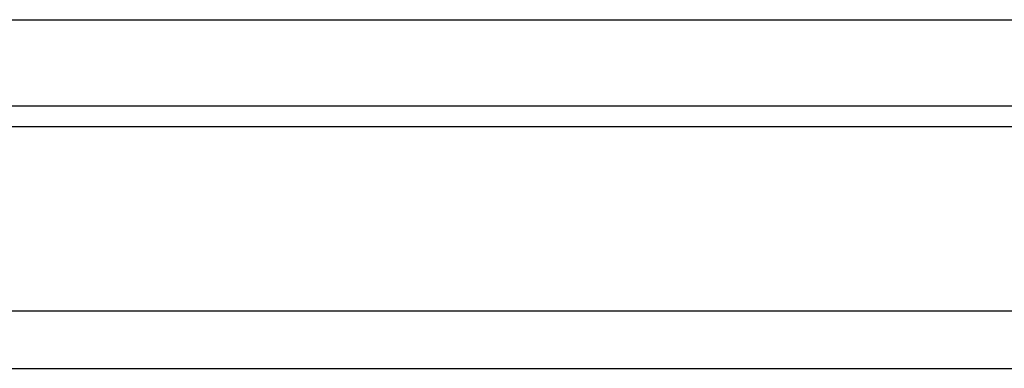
# Model space of a CAD drawing. Header units: millimetres. Extents: x 292 to 530, y -432 to -356.
# Tile 5 of 52: x 453.89 to 465.89, y -418.6 to -414.35. Entities that reach past the tile are written whole.
import ezdxf

# ---------------------------------------------------------------- set-up
doc = ezdxf.new("R2010")
doc.units = ezdxf.units.MM
doc.header["$LTSCALE"] = 0.1
doc.layers.add('OUT', color=3, linetype='CONTINUOUS')

msp = doc.modelspace()

# ---------------------------------------------------------------- linework, layer by layer
at = {"layer": 'OUT', "color": 0}
for p, q in [((441.888, -414.352), (489.888, -414.352)), ((441.888, -415.402), (489.888, -415.402)), ((399.302, -415.652), (529.888, -415.652)), ((399.062, -417.902), (529.888, -417.902)), ((379.888, -418.602), (529.888, -418.602))]:
    msp.add_line(p, q, dxfattribs=at)

doc.saveas('drawing.dxf')
